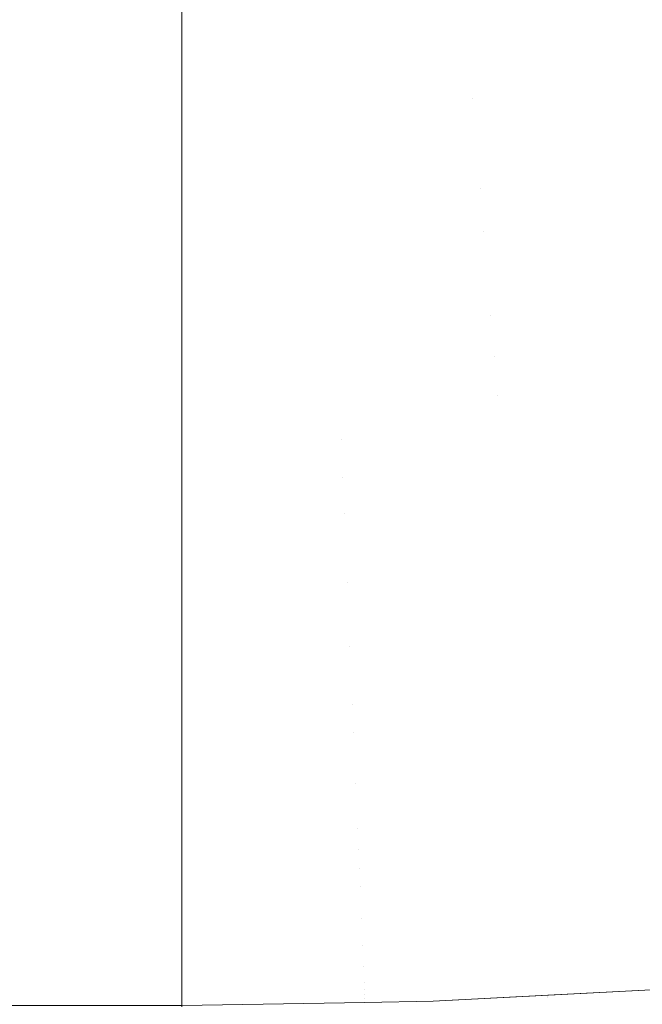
# Model space of a CAD drawing. Header units: centimetres. Extents: x -35.1 to 36.2, y 3.4 to 5.2.
# Tile 218 of 256: x 11.9935 to 12.0219, y 3.7003 to 3.7452. Entities that reach past the tile are written whole.
import ezdxf

# ---------------------------------------------------------------- set-up
doc = ezdxf.new("R2010")
doc.units = ezdxf.units.CM
doc.header["$LTSCALE"] = 2.54
doc.layers.add('Lucido design-1', color=7, linetype='Continuous')

# ---------------------------------------------------------------- blocks, each defined once
blk = doc.blocks.new('Gruppo-4-1')
at = {"color": 7, "linetype": 'Continuous', "lineweight": 9}
blk.add_3dface([(-34.952766, 5.100212, -1872.215514), (-34.952766, 3.500212, -1872.215514), (36.079692, 3.500212, -1872.215514), (36.079692, 5.100212, -1872.215514)], dxfattribs=at)
for points, invisible_edges in [([(12.013993, 3.743669, -1872.633245), (12.013815, 3.745793, -1872.631814), (12.026663, 3.746695, -1872.631814), (12.027018, 3.744583, -1872.633245)], 15), ([(12.000892, 3.742854, -1872.633599), (-10.873967, 3.742854, -1872.633599), (-10.873967, 3.746482, -1872.631175), (12.000892, 3.746482, -1872.631175)], 5), ([(12.000892, 3.742854, -1872.633599), (12.000892, 3.746482, -1872.631175), (12.013815, 3.745793, -1872.631814), (12.013993, 3.743669, -1872.633245)], 14), ([(12.027018, 3.744583, -1872.633245), (12.027367, 3.742504, -1872.634734), (12.014168, 3.741577, -1872.634734), (12.013993, 3.743669, -1872.633245)], 15), ([(12.013993, 3.743669, -1872.633245), (12.014168, 3.741577, -1872.634734), (12.000892, 3.742854, -1872.633599)], 11), ([(12.000892, 3.739336, -1872.636179), (-10.873967, 3.739336, -1872.636179), (-10.873967, 3.742854, -1872.633599), (12.000892, 3.742854, -1872.633599)], 5), ([(12.000892, 3.739336, -1872.636179), (12.000892, 3.742854, -1872.633599), (12.014168, 3.741577, -1872.634734)], 10), ([(12.01434, 3.73952, -1872.636279), (12.014168, 3.741577, -1872.634734), (12.027367, 3.742504, -1872.634734), (12.02771, 3.740459, -1872.636279)], 15), ([(12.014168, 3.741577, -1872.634734), (12.01434, 3.73952, -1872.636279), (12.000892, 3.739336, -1872.636179)], 11), ([(12.02771, 3.740459, -1872.636279), (12.028047, 3.738451, -1872.637879), (12.014509, 3.7375, -1872.637879), (12.01434, 3.73952, -1872.636279)], 15), ([(12.000892, 3.739336, -1872.636179), (12.01434, 3.73952, -1872.636279), (12.014509, 3.7375, -1872.637879)], 11), ([(12.000892, 3.735933, -1872.63891), (-10.873967, 3.735933, -1872.63891), (-10.873967, 3.739336, -1872.636179), (12.000892, 3.739336, -1872.636179)], 5), ([(12.014509, 3.7375, -1872.637879), (12.000892, 3.735933, -1872.63891), (12.000892, 3.739336, -1872.636179)], 9), ([(12.014675, 3.73552, -1872.639533), (12.014509, 3.7375, -1872.637879), (12.028047, 3.738451, -1872.637879), (12.028378, 3.736482, -1872.639533)], 15), ([(12.000892, 3.735933, -1872.63891), (12.014509, 3.7375, -1872.637879), (12.014675, 3.73552, -1872.639533)], 11), ([(12.028378, 3.736482, -1872.639533), (12.028701, 3.734554, -1872.641239), (12.014837, 3.733581, -1872.641239), (12.014675, 3.73552, -1872.639533)], 15), ([(12.000892, 3.732653, -1872.641786), (-10.873967, 3.732653, -1872.641786), (-10.873967, 3.735933, -1872.63891), (12.000892, 3.735933, -1872.63891)], 5), ([(12.014675, 3.73552, -1872.639533), (12.014837, 3.733581, -1872.641239), (12.000892, 3.732653, -1872.641786), (12.000892, 3.735933, -1872.63891)], 11), ([(12.014996, 3.731685, -1872.642997), (12.014837, 3.733581, -1872.641239), (12.028701, 3.734554, -1872.641239), (12.029018, 3.732669, -1872.642997)], 15), ([(12.000892, 3.732653, -1872.641786), (12.014837, 3.733581, -1872.641239), (12.014996, 3.731685, -1872.642997)], 11), ([(12.000892, 3.732653, -1872.641786), (12.000892, 3.729501, -1872.644803), (-10.873967, 3.729501, -1872.644803), (-10.873967, 3.731371, -1872.643013)], 10), ([(-10.873967, 3.731371, -1872.643013), (-10.873967, 3.732653, -1872.641786), (12.000892, 3.732653, -1872.641786)], 10), ([(12.000892, 3.729501, -1872.644803), (12.000892, 3.732653, -1872.641786), (12.014996, 3.731685, -1872.642997)], 10), ([(12.029018, 3.732669, -1872.642997), (12.029326, 3.73083, -1872.644803), (12.015151, 3.729834, -1872.644803), (12.014996, 3.731685, -1872.642997)], 15), ([(12.014996, 3.731685, -1872.642997), (12.015151, 3.729834, -1872.644803), (12.000892, 3.729501, -1872.644803)], 11), ([(12.015151, 3.729834, -1872.644803), (12.029326, 3.73083, -1872.644803), (12.02248, 3.728451, -1872.646657)], 11), ([(-10.873967, 3.727711, -1872.646673), (-10.873967, 3.729501, -1872.644803), (12.000892, 3.729501, -1872.644803), (12.000892, 3.727711, -1872.646673)], 10), ([(12.000892, 3.727711, -1872.646673), (12.000892, 3.729501, -1872.644803), (12.015151, 3.729834, -1872.644803)], 10), ([(12.015151, 3.729834, -1872.644803), (12.015302, 3.728031, -1872.646657), (12.000892, 3.727711, -1872.646673)], 11), ([(12.02248, 3.728451, -1872.646657), (12.015302, 3.728031, -1872.646657), (12.015151, 3.729834, -1872.644803)], 11), ([(12.0227, 3.726702, -1872.648557), (12.015449, 3.726277, -1872.648557), (12.015302, 3.728031, -1872.646657), (12.02248, 3.728451, -1872.646657)], 15), ([(12.000892, 3.727711, -1872.646673), (12.000892, 3.726484, -1872.647955), (-10.873967, 3.726484, -1872.647955), (-10.873967, 3.727711, -1872.646673)], 10), ([(12.000892, 3.726484, -1872.647955), (12.000892, 3.727711, -1872.646673), (12.015302, 3.728031, -1872.646657)], 10), ([(12.015302, 3.728031, -1872.646657), (12.015449, 3.726277, -1872.648557), (12.000892, 3.726484, -1872.647955)], 11), ([(-10.873967, 3.725948, -1872.648566), (-10.873967, 3.726484, -1872.647955), (12.000892, 3.726484, -1872.647955), (12.000892, 3.725948, -1872.648566)], 10), ([(12.000892, 3.726484, -1872.647955), (12.015449, 3.726277, -1872.648557), (12.008176, 3.726022, -1872.648557)], 11), ([(12.008176, 3.726022, -1872.648557), (12.000892, 3.725948, -1872.648566), (12.000892, 3.726484, -1872.647955)], 9), ([(12.022914, 3.725002, -1872.6505), (12.015591, 3.724574, -1872.6505), (12.015449, 3.726277, -1872.648557), (12.0227, 3.726702, -1872.648557)], 15), ([(12.000892, 3.725948, -1872.648566), (12.000892, 3.723608, -1872.651235), (-10.873967, 3.723608, -1872.651235), (-10.873967, 3.725948, -1872.648566)], 10), ([(12.008247, 3.724317, -1872.6505), (12.000892, 3.723608, -1872.651235), (12.000892, 3.725948, -1872.648566), (12.008176, 3.726022, -1872.648557)], 13), ([(12.008176, 3.726022, -1872.648557), (12.015449, 3.726277, -1872.648557), (12.015591, 3.724574, -1872.6505), (12.008247, 3.724317, -1872.6505)], 15), ([(12.023121, 3.723356, -1872.652484), (12.015729, 3.722923, -1872.652484), (12.015591, 3.724574, -1872.6505), (12.022914, 3.725002, -1872.6505)], 15), ([(12.008247, 3.724317, -1872.6505), (12.015591, 3.724574, -1872.6505), (12.015729, 3.722923, -1872.652484), (12.008316, 3.722663, -1872.652484)], 15), ([(12.008316, 3.722663, -1872.652484), (12.000892, 3.723608, -1872.651235), (12.008247, 3.724317, -1872.6505)], 11), ([(12.000892, 3.720877, -1872.654638), (-10.873967, 3.720877, -1872.654638), (-10.873967, 3.723608, -1872.651235), (12.000892, 3.723608, -1872.651235)], 5), ([(12.000892, 3.720877, -1872.654638), (12.000892, 3.723608, -1872.651235), (12.008316, 3.722663, -1872.652484)], 10), ([(12.023321, 3.721762, -1872.654508), (12.015863, 3.721326, -1872.654508), (12.015729, 3.722923, -1872.652484), (12.023121, 3.723356, -1872.652484)], 15), ([(12.008316, 3.722663, -1872.652484), (12.015729, 3.722923, -1872.652484), (12.015863, 3.721326, -1872.654508), (12.008383, 3.721064, -1872.654508)], 15), ([(12.008316, 3.722663, -1872.652484), (12.008383, 3.721064, -1872.654508), (12.000892, 3.720877, -1872.654638)], 11), ([(12.023514, 3.720224, -1872.656569), (12.015992, 3.719784, -1872.656569), (12.015863, 3.721326, -1872.654508), (12.023321, 3.721762, -1872.654508)], 15), ([(12.000892, 3.720877, -1872.654638), (12.008383, 3.721064, -1872.654508), (12.008448, 3.71952, -1872.656569)], 11), ([(12.008383, 3.721064, -1872.654508), (12.015863, 3.721326, -1872.654508), (12.015992, 3.719784, -1872.656569), (12.008448, 3.71952, -1872.656569)], 15), ([(12.000892, 3.718297, -1872.658156), (-10.873967, 3.718297, -1872.658156), (-10.873967, 3.720877, -1872.654638), (12.000892, 3.720877, -1872.654638)], 5), ([(12.008448, 3.71952, -1872.656569), (12.000892, 3.718297, -1872.658156), (12.000892, 3.720877, -1872.654638)], 9), ([(12.023701, 3.718742, -1872.658665), (12.016116, 3.718299, -1872.658665), (12.015992, 3.719784, -1872.656569), (12.023514, 3.720224, -1872.656569)], 15), ([(12.008448, 3.71952, -1872.656569), (12.015992, 3.719784, -1872.656569), (12.016116, 3.718299, -1872.658665), (12.00851, 3.718032, -1872.658665)], 15), ([(12.00851, 3.718032, -1872.658665), (12.000892, 3.718297, -1872.658156), (12.008448, 3.71952, -1872.656569)], 11), ([(12.02388, 3.717318, -1872.660793), (12.016236, 3.716871, -1872.660793), (12.016116, 3.718299, -1872.658665), (12.023701, 3.718742, -1872.658665)], 15), ([(12.000892, 3.715873, -1872.661784), (-10.873967, 3.715873, -1872.661784), (-10.873967, 3.718297, -1872.658156), (12.000892, 3.718297, -1872.658156)], 5), ([(12.00857, 3.716602, -1872.660793), (12.000892, 3.715873, -1872.661784), (12.000892, 3.718297, -1872.658156), (12.00851, 3.718032, -1872.658665)], 13), ([(12.00851, 3.718032, -1872.658665), (12.016116, 3.718299, -1872.658665), (12.016236, 3.716871, -1872.660793), (12.00857, 3.716602, -1872.660793)], 15), ([(12.024051, 3.715952, -1872.662952), (12.01635, 3.715501, -1872.662952), (12.016236, 3.716871, -1872.660793), (12.02388, 3.717318, -1872.660793)], 15), ([(12.008627, 3.715231, -1872.662952), (12.000892, 3.715873, -1872.661784), (12.00857, 3.716602, -1872.660793)], 11), ([(12.00857, 3.716602, -1872.660793), (12.016236, 3.716871, -1872.660793), (12.01635, 3.715501, -1872.662952), (12.008627, 3.715231, -1872.662952)], 15), ([(12.000892, 3.713609, -1872.665514), (-10.873967, 3.713609, -1872.665514), (-10.873967, 3.715873, -1872.661784), (12.000892, 3.715873, -1872.661784)], 5), ([(12.008682, 3.713919, -1872.665138), (12.000892, 3.713609, -1872.665514), (12.000892, 3.715873, -1872.661784), (12.008627, 3.715231, -1872.662952)], 13), ([(12.024216, 3.714645, -1872.665138), (12.01646, 3.714191, -1872.665138), (12.01635, 3.715501, -1872.662952), (12.024051, 3.715952, -1872.662952)], 15), ([(12.008627, 3.715231, -1872.662952), (12.01635, 3.715501, -1872.662952), (12.01646, 3.714191, -1872.665138), (12.008682, 3.713919, -1872.665138)], 15), ([(12.024372, 3.713398, -1872.66735), (12.016565, 3.712941, -1872.66735), (12.01646, 3.714191, -1872.665138), (12.024216, 3.714645, -1872.665138)], 15), ([(12.008734, 3.712667, -1872.66735), (12.000892, 3.713609, -1872.665514), (12.008682, 3.713919, -1872.665138)], 11), ([(12.008682, 3.713919, -1872.665138), (12.01646, 3.714191, -1872.665138), (12.016565, 3.712941, -1872.66735), (12.008734, 3.712667, -1872.66735)], 15), ([(12.000892, 3.711511, -1872.669339), (-10.873967, 3.711511, -1872.669339), (-10.873967, 3.713609, -1872.665514), (12.000892, 3.713609, -1872.665514)], 5), ([(12.000892, 3.711511, -1872.669339), (12.000892, 3.713609, -1872.665514), (12.008734, 3.712667, -1872.66735)], 10), ([(12.024521, 3.712212, -1872.669585), (12.016664, 3.711752, -1872.669585), (12.016565, 3.712941, -1872.66735), (12.024372, 3.713398, -1872.66735)], 15), ([(12.008734, 3.712667, -1872.66735), (12.016565, 3.712941, -1872.66735), (12.016664, 3.711752, -1872.669585), (12.008784, 3.711476, -1872.669585)], 15), ([(12.008734, 3.712667, -1872.66735), (12.008784, 3.711476, -1872.669585), (12.000892, 3.711511, -1872.669339)], 11), ([(12.024663, 3.711086, -1872.67184), (12.016759, 3.710624, -1872.67184), (12.016664, 3.711752, -1872.669585), (12.024521, 3.712212, -1872.669585)], 15), ([(12.008784, 3.711476, -1872.669585), (12.016664, 3.711752, -1872.669585), (12.016759, 3.710624, -1872.67184), (12.008831, 3.710346, -1872.67184)], 15), ([(12.000892, 3.709581, -1872.673252), (-10.873967, 3.709581, -1872.673252), (-10.873967, 3.711511, -1872.669339), (12.000892, 3.711511, -1872.669339)], 5), ([(12.000892, 3.711511, -1872.669339), (12.008784, 3.711476, -1872.669585), (12.008831, 3.710346, -1872.67184)], 11), ([(12.008831, 3.710346, -1872.67184), (12.000892, 3.709581, -1872.673252), (12.000892, 3.711511, -1872.669339)], 9), ([(12.024797, 3.710022, -1872.674113), (12.016848, 3.709557, -1872.674113), (12.016759, 3.710624, -1872.67184), (12.024663, 3.711086, -1872.67184)], 15), ([(12.008876, 3.709278, -1872.674113), (12.000892, 3.709581, -1872.673252), (12.008831, 3.710346, -1872.67184)], 11), ([(12.008831, 3.710346, -1872.67184), (12.016759, 3.710624, -1872.67184), (12.016848, 3.709557, -1872.674113), (12.008876, 3.709278, -1872.674113)], 15), ([(12.024923, 3.70902, -1872.676402), (12.016932, 3.708553, -1872.676402), (12.016848, 3.709557, -1872.674113), (12.024797, 3.710022, -1872.674113)], 15), ([(12.000892, 3.707824, -1872.677246), (-10.873967, 3.707824, -1872.677246), (-10.873967, 3.709581, -1872.673252), (12.000892, 3.709581, -1872.673252)], 5), ([(12.008918, 3.708272, -1872.676402), (12.000892, 3.707824, -1872.677246), (12.000892, 3.709581, -1872.673252), (12.008876, 3.709278, -1872.674113)], 13), ([(12.008876, 3.709278, -1872.674113), (12.016848, 3.709557, -1872.674113), (12.016932, 3.708553, -1872.676402), (12.008918, 3.708272, -1872.676402)], 15), ([(12.025041, 3.708079, -1872.678705), (12.017011, 3.70761, -1872.678705), (12.016932, 3.708553, -1872.676402), (12.024923, 3.70902, -1872.676402)], 15), ([(12.008918, 3.708272, -1872.676402), (12.016932, 3.708553, -1872.676402), (12.017011, 3.70761, -1872.678705), (12.008957, 3.707327, -1872.678705)], 15), ([(12.008957, 3.707327, -1872.678705), (12.000892, 3.707824, -1872.677246), (12.008918, 3.708272, -1872.676402)], 11), ([(12.025151, 3.7072, -1872.681018), (12.017085, 3.706729, -1872.681018), (12.017011, 3.70761, -1872.678705), (12.025041, 3.708079, -1872.678705)], 15), ([(12.000892, 3.706243, -1872.681312), (-10.873967, 3.706243, -1872.681312), (-10.873967, 3.707824, -1872.677246), (12.000892, 3.707824, -1872.677246)], 5), ([(12.000892, 3.706243, -1872.681312), (12.000892, 3.707824, -1872.677246), (12.008957, 3.707327, -1872.678705)], 10), ([(12.008957, 3.707327, -1872.678705), (12.017011, 3.70761, -1872.678705), (12.017085, 3.706729, -1872.681018), (12.008994, 3.706445, -1872.681018)], 15), ([(12.008957, 3.707327, -1872.678705), (12.008994, 3.706445, -1872.681018), (12.000892, 3.706243, -1872.681312)], 11), ([(12.025254, 3.706383, -1872.683339), (12.017153, 3.705909, -1872.683339), (12.017085, 3.706729, -1872.681018), (12.025151, 3.7072, -1872.681018)], 15), ([(12.008994, 3.706445, -1872.681018), (12.017085, 3.706729, -1872.681018), (12.017153, 3.705909, -1872.683339), (12.009029, 3.705625, -1872.683339)], 15), ([(12.000892, 3.70484, -1872.685443), (-10.873967, 3.70484, -1872.685443), (-10.873967, 3.706243, -1872.681312), (12.000892, 3.706243, -1872.681312)], 5), ([(12.009029, 3.705625, -1872.683339), (12.000892, 3.706243, -1872.681312), (12.008994, 3.706445, -1872.681018)], 11), ([(12.000892, 3.70484, -1872.685443), (12.000892, 3.706243, -1872.681312), (12.009029, 3.705625, -1872.683339)], 10), ([(12.025349, 3.705627, -1872.685667), (12.017217, 3.705152, -1872.685667), (12.017153, 3.705909, -1872.683339), (12.025254, 3.706383, -1872.683339)], 15), ([(12.009029, 3.705625, -1872.683339), (12.017153, 3.705909, -1872.683339), (12.017217, 3.705152, -1872.685667), (12.00906, 3.704866, -1872.685667)], 15), ([(12.009029, 3.705625, -1872.683339), (12.00906, 3.704866, -1872.685667), (12.000892, 3.70484, -1872.685443)], 11), ([(12.025436, 3.704932, -1872.687998), (12.017275, 3.704455, -1872.687998), (12.017217, 3.705152, -1872.685667), (12.025349, 3.705627, -1872.685667)], 15), ([(12.000892, 3.703619, -1872.689632), (-10.873967, 3.703619, -1872.689632), (-10.873967, 3.70484, -1872.685443), (12.000892, 3.70484, -1872.685443)], 5), ([(12.000892, 3.70484, -1872.685443), (12.00906, 3.704866, -1872.685667), (12.00909, 3.704168, -1872.687998)], 11), ([(12.00909, 3.704168, -1872.687998), (12.000892, 3.703619, -1872.689632), (12.000892, 3.70484, -1872.685443)], 9), ([(12.00906, 3.704866, -1872.685667), (12.017217, 3.705152, -1872.685667), (12.017275, 3.704455, -1872.687998), (12.00909, 3.704168, -1872.687998)], 15), ([(12.025516, 3.704298, -1872.690331), (12.017328, 3.703819, -1872.690331), (12.017275, 3.704455, -1872.687998), (12.025436, 3.704932, -1872.687998)], 15), ([(12.00909, 3.704168, -1872.687998), (12.017275, 3.704455, -1872.687998), (12.017328, 3.703819, -1872.690331), (12.009116, 3.703531, -1872.690331)], 15), ([(12.009116, 3.703531, -1872.690331), (12.000892, 3.703619, -1872.689632), (12.00909, 3.704168, -1872.687998)], 11), ([(12.025588, 3.703723, -1872.692664), (12.017376, 3.703243, -1872.692664), (12.017328, 3.703819, -1872.690331), (12.025516, 3.704298, -1872.690331)], 15), ([(12.000892, 3.702582, -1872.69387), (-10.873967, 3.702582, -1872.69387), (-10.873967, 3.703619, -1872.689632), (12.000892, 3.703619, -1872.689632)], 5), ([(12.00914, 3.702954, -1872.692664), (12.000892, 3.702582, -1872.69387), (12.000892, 3.703619, -1872.689632), (12.009116, 3.703531, -1872.690331)], 13), ([(12.009116, 3.703531, -1872.690331), (12.017328, 3.703819, -1872.690331), (12.017376, 3.703243, -1872.692664), (12.00914, 3.702954, -1872.692664)], 15), ([(12.025653, 3.703208, -1872.694993), (12.01742, 3.702726, -1872.694993), (12.017376, 3.703243, -1872.692664), (12.025588, 3.703723, -1872.692664)], 15), ([(12.00914, 3.702954, -1872.692664), (12.017376, 3.703243, -1872.692664), (12.01742, 3.702726, -1872.694993), (12.009162, 3.702437, -1872.694993)], 15), ([(12.02571, 3.702751, -1872.697318), (12.017458, 3.702268, -1872.697318), (12.01742, 3.702726, -1872.694993), (12.025653, 3.703208, -1872.694993)], 15), ([(12.000892, 3.701731, -1872.698149), (-10.873967, 3.701731, -1872.698149), (-10.873967, 3.702582, -1872.69387), (12.000892, 3.702582, -1872.69387)], 5), ([(12.009162, 3.702437, -1872.694993), (12.000892, 3.702582, -1872.69387), (12.00914, 3.702954, -1872.692664)], 11), ([(12.009181, 3.701978, -1872.697318), (12.000892, 3.701731, -1872.698149), (12.000892, 3.702582, -1872.69387), (12.009162, 3.702437, -1872.694993)], 13), ([(12.009162, 3.702437, -1872.694993), (12.01742, 3.702726, -1872.694993), (12.017458, 3.702268, -1872.697318), (12.009181, 3.701978, -1872.697318)], 15), ([(12.025761, 3.702352, -1872.699636), (12.017491, 3.701868, -1872.699636), (12.017458, 3.702268, -1872.697318), (12.02571, 3.702751, -1872.697318)], 15), ([(12.009181, 3.701978, -1872.697318), (12.017458, 3.702268, -1872.697318), (12.017491, 3.701868, -1872.699636), (12.009198, 3.701578, -1872.699636)], 15), ([(12.025804, 3.70201, -1872.701944), (12.01752, 3.701525, -1872.701944), (12.017491, 3.701868, -1872.699636), (12.025761, 3.702352, -1872.699636)], 15), ([(12.000892, 3.701068, -1872.702461), (-10.873967, 3.701068, -1872.702461), (-10.873967, 3.701731, -1872.698149), (12.000892, 3.701731, -1872.698149)], 5), ([(12.009198, 3.701578, -1872.699636), (12.000892, 3.701731, -1872.698149), (12.009181, 3.701978, -1872.697318)], 11), ([(12.009212, 3.701234, -1872.701944), (12.000892, 3.701068, -1872.702461), (12.000892, 3.701731, -1872.698149), (12.009198, 3.701578, -1872.699636)], 13), ([(12.009198, 3.701578, -1872.699636), (12.017491, 3.701868, -1872.699636), (12.01752, 3.701525, -1872.701944), (12.009212, 3.701234, -1872.701944)], 15), ([(12.02584, 3.701723, -1872.704243), (12.017544, 3.701238, -1872.704243), (12.01752, 3.701525, -1872.701944), (12.025804, 3.70201, -1872.701944)], 15), ([(12.025869, 3.701492, -1872.706529), (12.017564, 3.701006, -1872.706529), (12.017544, 3.701238, -1872.704243), (12.02584, 3.701723, -1872.704243)], 15), ([(12.009224, 3.700947, -1872.704243), (12.000892, 3.701068, -1872.702461), (12.009212, 3.701234, -1872.701944)], 11), ([(12.009212, 3.701234, -1872.701944), (12.01752, 3.701525, -1872.701944), (12.017544, 3.701238, -1872.704243), (12.009224, 3.700947, -1872.704243)], 15), ([(12.009224, 3.700947, -1872.704243), (12.017544, 3.701238, -1872.704243), (12.017564, 3.701006, -1872.706529), (12.009234, 3.700714, -1872.706529)], 15), ([(12.025891, 3.701314, -1872.7088), (12.017578, 3.700827, -1872.7088), (12.017564, 3.701006, -1872.706529), (12.025869, 3.701492, -1872.706529)], 15), ([(12.025907, 3.701188, -1872.711056), (12.017589, 3.700701, -1872.711056), (12.017578, 3.700827, -1872.7088), (12.025891, 3.701314, -1872.7088)], 15), ([(12.000892, 3.700593, -1872.706798), (-10.873967, 3.700593, -1872.706798), (-10.873967, 3.701068, -1872.702461), (12.000892, 3.701068, -1872.702461)], 5), ([(12.000892, 3.700593, -1872.706798), (12.000892, 3.701068, -1872.702461), (12.009224, 3.700947, -1872.704243)], 10), ([(12.009224, 3.700947, -1872.704243), (12.009234, 3.700714, -1872.706529), (12.000892, 3.700593, -1872.706798)], 11), ([(12.009234, 3.700714, -1872.706529), (12.017564, 3.701006, -1872.706529), (12.017578, 3.700827, -1872.7088), (12.009241, 3.700535, -1872.7088)], 15), ([(12.009241, 3.700535, -1872.7088), (12.017578, 3.700827, -1872.7088), (12.017589, 3.700701, -1872.711056), (12.009247, 3.700409, -1872.711056)], 15), ([(12.027094, 3.701173, -1872.915514), (12.017594, 3.700672, -1872.915514), (12.012362, 3.700396, -1872.715514), (12.025918, 3.701111, -1872.715514)], 10), ([(12.025918, 3.701111, -1872.715514), (12.012362, 3.700396, -1872.715514), (12.017595, 3.700627, -1872.713294)], 10), ([(12.025916, 3.701114, -1872.713294), (12.017595, 3.700627, -1872.713294), (12.017589, 3.700701, -1872.711056), (12.025907, 3.701188, -1872.711056)], 15), ([(12.017594, 3.700672, -1872.915514), (12.027094, 3.701173, -1872.915514), (12.025926, 3.701039, -1872.918688)], 10), ([(12.025926, 3.701039, -1872.918688), (12.017602, 3.700552, -1872.918688), (12.017594, 3.700672, -1872.915514)], 11), ([(12.017595, 3.700627, -1872.713294), (12.025916, 3.701114, -1872.713294), (12.025918, 3.701111, -1872.715514)], 11), ([(12.025945, 3.700882, -1872.921959), (12.017615, 3.700395, -1872.921959), (12.017602, 3.700552, -1872.918688), (12.025926, 3.701039, -1872.918688)], 15), ([(12.02598, 3.700609, -1872.925326), (12.017638, 3.700121, -1872.925326), (12.017615, 3.700395, -1872.921959), (12.025945, 3.700882, -1872.921959)], 15), ([(12.000892, 3.700307, -1872.711152), (-10.873967, 3.700307, -1872.711152), (-10.873967, 3.700593, -1872.706798), (12.000892, 3.700593, -1872.706798)], 5), ([(-10.873967, 3.70026, -1872.713295), (-10.873967, 3.700307, -1872.711152), (12.000892, 3.700307, -1872.711152), (12.000892, 3.70026, -1872.713295)], 10), ([(12.009241, 3.700535, -1872.7088), (12.000892, 3.700593, -1872.706798), (12.009234, 3.700714, -1872.706529)], 11), ([(12.000892, 3.700307, -1872.711152), (12.000892, 3.700593, -1872.706798), (12.009241, 3.700535, -1872.7088)], 10), ([(12.009241, 3.700535, -1872.7088), (12.009247, 3.700409, -1872.711056), (12.000892, 3.700307, -1872.711152)], 11), ([(12.000892, 3.700307, -1872.711152), (12.009247, 3.700409, -1872.711056), (12.00925, 3.700334, -1872.713294)], 11), ([(12.009253, 3.700259, -1872.918688), (12.000892, 3.700143, -1872.918687), (12.000892, 3.700212, -1872.915514), (12.00925, 3.700346, -1872.915514)], 9), ([(12.00925, 3.700346, -1872.915514), (12.000892, 3.700212, -1872.915514), (12.000892, 3.700212, -1872.715514), (12.00925, 3.700346, -1872.715514)], 8), ([(12.00925, 3.700346, -1872.715514), (12.000892, 3.700212, -1872.715514), (12.000892, 3.70026, -1872.713295)], 8), ([(12.000892, 3.70026, -1872.713295), (12.00925, 3.700334, -1872.713294), (12.00925, 3.700346, -1872.715514)], 11), ([(12.00925, 3.700334, -1872.713294), (12.000892, 3.70026, -1872.713295), (12.000892, 3.700307, -1872.711152)], 9), ([(12.009247, 3.700409, -1872.711056), (12.017589, 3.700701, -1872.711056), (12.017595, 3.700627, -1872.713294), (12.00925, 3.700334, -1872.713294)], 15), ([(12.00925, 3.700334, -1872.713294), (12.017595, 3.700627, -1872.713294), (12.012362, 3.700396, -1872.715514)], 11), ([(12.009253, 3.700259, -1872.918688), (12.00925, 3.700346, -1872.915514), (12.012362, 3.700396, -1872.915514)], 9), ([(12.00925, 3.700346, -1872.715514), (12.012362, 3.700396, -1872.715514), (12.012362, 3.700396, -1872.915514), (12.00925, 3.700346, -1872.915514)], 10), ([(12.012362, 3.700396, -1872.715514), (12.00925, 3.700346, -1872.715514), (12.00925, 3.700334, -1872.713294)], 10), ([(12.017602, 3.700552, -1872.918688), (12.009253, 3.700259, -1872.918688), (12.012362, 3.700396, -1872.915514)], 11), ([(12.009253, 3.700259, -1872.918688), (12.017602, 3.700552, -1872.918688), (12.017615, 3.700395, -1872.921959), (12.00926, 3.700102, -1872.921959)], 15), ([(12.00926, 3.700102, -1872.921959), (12.017615, 3.700395, -1872.921959), (12.017638, 3.700121, -1872.925326), (12.009271, 3.699827, -1872.925326)], 15), ([(12.012362, 3.700396, -1872.915514), (12.017594, 3.700672, -1872.915514), (12.017602, 3.700552, -1872.918688)], 10), ([(12.017594, 3.700672, -1872.915514), (12.012362, 3.700396, -1872.915514), (12.012362, 3.700396, -1872.715514)], 10), ([(12.02603, 3.700208, -1872.928788), (12.017671, 3.699719, -1872.928788), (12.017638, 3.700121, -1872.925326), (12.02598, 3.700609, -1872.925326)], 15), ([(12.000892, 3.70026, -1872.713295), (12.000892, 3.700212, -1872.715514), (-10.873967, 3.700212, -1872.715514), (-10.873967, 3.70026, -1872.713295)], 8)]:
    blk.add_3dface(points, dxfattribs=dict(at, invisible_edges=invisible_edges))

msp = doc.modelspace()

# ---------------------------------------------------------------- block references
at = {"layer": 'Lucido design-1', "color": 7}
msp.add_blockref('Gruppo-4-1', (0, 0), dxfattribs=at)

doc.saveas('drawing.dxf')
